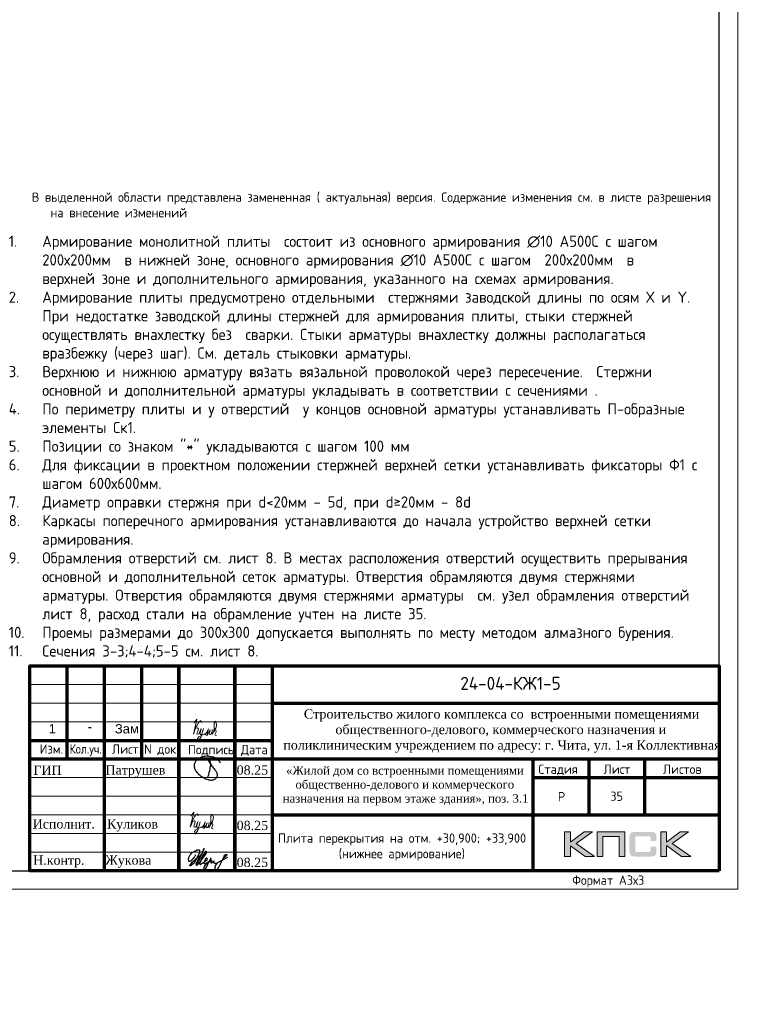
# Model space of a CAD drawing. Header units: millimetres. Extents: x -42044588 to 856694, y -806701 to 941911.
# Tile 181 of 256: x -41562 to -21815, y -359971 to -333529. Entities that reach past the tile are written whole.
import ezdxf
from ezdxf.enums import TextEntityAlignment as Align

# ---------------------------------------------------------------- set-up
doc = ezdxf.new("R2010")
doc.units = ezdxf.units.MM
for name, color, linetype in [('0 @ 100', 7, 'Continuous'), ('PDF7_Text', 7, 'Continuous'), ('PDF8_Text', 7, 'Continuous'), ('Рамка печать', 7, 'Continuous'), ('ТОЛСТЫЕ_ОСНОВНЫЕ', 6, 'Continuous')]:
    doc.layers.add(name, color=color, linetype=linetype)
for name, color, linetype, lineweight in [('Выноски', 20, 'Continuous', 20), ('Каркасы ригель', 3, 'Continuous', 0), ('РАЗМЕРЫ', 1, 'Continuous', 9), ('Рамка', 7, 'Continuous', 70), ('Текст', 7, 'Continuous', 25), ('ТОНКИЕ', 7, 'Continuous', 9), ('Узлы', 7, 'Continuous', 0)]:
    doc.layers.add(name, color=color, linetype=linetype, lineweight=lineweight)
doc.styles.add('GOST-2.304_Type-B', font='GOST_Common.ttf')
doc.styles.add('PDF Times New Roman', font='times.ttf')
doc.styles.get("Standard").update_dxf_attribs({"font": 'arial.ttf'})
doc.styles.add('style1', font='GOST_Common.ttf', dxfattribs={"height": 500})
doc.styles.add('ГОСТ', font='GOST_Common.ttf')

# ---------------------------------------------------------------- blocks, each defined once
blk = doc.blocks.new('11')
at = {"layer": 'Выноски'}
for p, q in [((47885, 66608), (47944, 66700)), ((47944, 66700), (47962, 66737)), ((47962, 66737), (47989, 66781)), ((47989, 66781), (48016, 66806)), ((48016, 66806), (48038, 66823)), ((48038, 66823), (48060, 66786)), ((48060, 66786), (48058, 66769))]:
    blk.add_line(p, q, dxfattribs=at)
blk.add_lwpolyline([(47863, 66761), (47937, 66865), (47843, 66458), (47885, 66564), (47905, 66616), (47954, 66628), (47979, 66606), (47957, 66539), (47937, 66487), (47947, 66458), (47991, 66470), (48051, 66611), (48041, 66569), (48023, 66505), (48023, 66448), (48065, 66448), (48090, 66529), (48110, 66608), (48043, 66369), (47972, 66275), (47954, 66344), (47991, 66389), (48078, 66431), (48142, 66470), (48154, 66441), (48204, 66512), (48246, 66606), (48209, 66455), (48204, 66418), (48295, 66574), (48265, 66463), (48265, 66455), (48312, 66453), (48342, 66529), (48347, 66584), (48337, 66465), (48349, 66453), (48401, 66569), (48443, 66616), (48461, 66678), (48466, 66727), (48436, 66811), (48399, 66754), (48399, 66618), (48389, 66549), (48374, 66507), (48416, 66564), (48441, 66576), (48451, 66524), (48433, 66482), (48419, 66453), (48424, 66428), (48458, 66421)], dxfattribs=at)
blk = doc.blocks.new('яяя')
at = {"lineweight": 30}
for points in [[(345424, 110432), (345425, 110410), (345424, 110397), (345417, 110379), (345406, 110350), (345390, 110319), (345357, 110275), (345310, 110221), (345265, 110176), (345198, 110110), (345161, 110077), (345133, 110066), (345116, 110066), (345102, 110075), (345090, 110091), (345082, 110115), (345074, 110146), (345066, 110182), (345064, 110206), (345067, 110234), (345077, 110278), (345095, 110320), (345114, 110361), (345134, 110395), (345159, 110428), (345195, 110469), (345228, 110506), (345284, 110560), (345331, 110595), (345379, 110625), (345435, 110648), (345486, 110670), (345532, 110686), (345573, 110696), (345605, 110698), (345621, 110695), (345635, 110687), (345648, 110671), (345656, 110649), (345659, 110625), (345659, 110583), (345656, 110553), (345647, 110523), (345635, 110489), (345387, 110033), (345349, 109985), (345311, 109948), (345247, 109889), (345209, 109858), (345192, 109844), (345180, 109837), (345157, 109833), (345150, 109835), (345140, 109842), (345135, 109856), (345138, 109881), (345148, 109892), (345183, 109930), (345267, 110024), (345343, 110105), (345455, 110213), (345617, 110343), (345775, 110456), (345811, 110526), (345838, 110607), (345890, 110740), (345902, 110771), (345698, 110295), (345672, 110226), (345626, 110132), (345572, 110032), (345518, 109953), (345481, 109918), (345497, 110001), (345567, 110147), (345655, 110301), (345760, 110442)], [(345481, 109918), (345476, 109896), (345475, 109874), (345485, 109861), (345506, 109866), (345539, 109891), (345632, 109983), (345968, 110450), (346022, 110527), (346029, 110560), (346027, 110579), (346026, 110590), (346010, 110605), (345993, 110609), (345975, 110601), (345962, 110584), (345954, 110562), (345857, 110421), (345783, 110292), (345741, 110183), (345701, 110079), (345665, 109985), (345660, 109952), (345666, 109929), (345669, 109915), (345682, 109910), (345702, 109914), (345735, 109941), (345846, 110007), (346065, 110160), (346075, 110193), (346070, 110217), (346066, 110236), (346052, 110241), (346030, 110241), (346007, 110228), (345978, 110203), (345960, 110164), (345892, 110010), (345895, 109986), (345904, 109966), (345925, 109964), (345969, 109968), (346045, 110000), (346218, 110114), (346261, 110154), (346280, 110184), (346282, 110210), (346278, 110225), (346263, 110229), (346241, 110222), (346220, 110198), (346162, 110049), (345989, 109904), (345932, 109849), (345906, 109805), (345891, 109739), (345890, 109690), (345899, 109652), (345924, 109647), (345956, 109655), (345980, 109674), (346058, 109838), (346158, 110046), (346261, 110098), (346314, 110120), (346292, 110079), (346269, 110036), (346261, 110008), (346267, 109998), (346293, 109998), (346363, 110039), (346445, 110095), (346421, 110068), (346414, 110040), (346407, 110011), (346416, 109990), (346466, 109972), (346509, 109977), (346574, 109984), (347172, 110293)], [(346586, 109971), (346543, 109917), (346509, 109873), (346489, 109825), (346475, 109767), (346472, 109710), (346478, 109675), (346485, 109641), (346501, 109621), (346517, 109602), (346542, 109589), (346568, 109592), (346605, 109620), (346680, 109731), (346736, 109842), (346865, 110115), (346962, 110290), (346969, 110318), (346979, 110360), (347013, 110403), (347056, 110434), (347091, 110450), (347109, 110450), (347121, 110434), (347115, 110405), (347072, 110355), (347012, 110307), (346924, 110222)]]:
    blk.add_lwpolyline(points, dxfattribs=at)
blk = doc.blocks.new('Патрушев')
at = {"color": 5, "lineweight": 25}
blk.add_lwpolyline([(58.5, -35.1), (59.7, -32), (60.2, -29.8), (60.5, -28.8), (60.8, -27.6), (61.1, -26.3), (61.4, -24.7), (61.6, -23), (61.8, -21.6), (61.8, -20.5), (61.7, -19.5), (61.5, -18.6), (61.3, -17.9), (61, -17.3), (60.6, -16.9), (60.5, -16.7), (60.4, -16.6), (60.3, -16.5), (60, -16.4), (59.7, -16.4), (59.6, -16.4), (59.4, -16.5), (59.3, -16.7), (59.3, -17), (59.4, -17.1), (61.8, -21), (63.1, -22.9), (63.7, -23.6), (64.5, -24.6), (65.5, -25.9), (66.4, -27.1), (66.9, -27.7), (67.4, -28.4), (67.7, -28.9), (68, -29.5), (68.4, -30.4), (68.7, -31), (68.8, -31.7), (68.9, -32.2), (68.9, -32.7), (68.9, -33.3), (68.8, -33.8), (68.6, -34.6), (68.3, -35.2), (67.9, -35.7), (67.6, -36.2), (66.9, -36.8), (66.4, -37.1), (65.9, -37.5), (65.3, -37.9), (64.8, -38.1), (64.1, -38.3), (63.6, -38.4), (62.5, -38.5), (61.6, -38.5), (60.9, -38.4), (60.1, -38.3), (59.3, -38), (58.4, -37.7), (57.7, -37.5), (56.6, -37.3), (55.9, -36.9), (54.9, -36.3), (53.8, -35.7), (53.1, -35.2), (52.2, -34.7), (51.3, -34.1), (50.1, -33.3), (49.1, -32.3), (48, -31.1), (47.1, -29.9), (46.1, -28.7), (45.2, -27.6), (44.7, -26.5), (44.3, -25.1), (44, -24.3), (44, -23.3), (43.9, -22.5), (44, -21.5), (44.2, -20.6), (44.5, -20), (44.7, -19.1), (45, -18.2), (45.5, -17.4), (45.8, -16.9), (46.4, -16.1), (47, -15.5), (47.8, -14.8), (48.6, -14.3), (49.4, -13.8), (50.5, -13.3), (51.6, -12.9), (52.7, -12.5), (54.2, -12.1), (55.4, -11.9), (56.9, -11.8), (58.3, -11.8), (59.6, -11.9), (61, -12.1), (62.7, -12.4), (64.5, -12.9), (66.2, -13.6), (67.6, -14.3), (68.9, -15.1), (70, -16.3), (71.1, -17.5), (71.7, -18.3), (72.3, -19.3)], dxfattribs=at)
blk = doc.blocks.new('A$Cd09756da')
at = {"layer": 'Рамка печать', "lineweight": 20}
h = blk.add_hatch(color=0, dxfattribs=at)
h.paths.add_polyline_path([(-3400, 1040), (-3624, 1040), (-3991, 764), (-3991, 1040), (-4146, 1040), (-4146, 378), (-3991, 378), (-3991, 669), (-3594, 378), (-3346, 378), (-3840, 728)])
h.paths.add_polyline_path([(-3122, 915), (-2683, 915), (-2683, 378), (-2529, 378), (-2529, 1040), (-2693, 1040), (-3276, 1040), (-3276, 883), (-3276, 378), (-3122, 378)])
h.paths.add_polyline_path([(-1408, 1043), (-1563, 1043), (-1563, 380), (-1408, 380), (-1408, 672), (-1011, 380), (-763, 380), (-1257, 731), (-817, 1043), (-1041, 1043), (-1408, 767)])
blk.add_hatch(color=204, dxfattribs=at).paths.add_polyline_path([(-1693, 970), (-1695, 977), (-1697, 983), (-1701, 989), (-1704, 996), (-1708, 1000), (-1712, 1005), (-1716, 1010), (-1720, 1014), (-1725, 1017), (-1731, 1021), (-1737, 1025), (-1744, 1028), (-1750, 1030), (-1758, 1033), (-1765, 1035), (-1783, 1038), (-1802, 1041), (-1823, 1043), (-1846, 1043), (-2242, 1043), (-2265, 1043), (-2285, 1041), (-2305, 1038), (-2322, 1035), (-2330, 1032), (-2338, 1030), (-2344, 1028), (-2351, 1024), (-2357, 1021), (-2363, 1017), (-2368, 1014), (-2372, 1010), (-2376, 1005), (-2380, 1000), (-2384, 996), (-2387, 989), (-2390, 983), (-2393, 976), (-2396, 970), (-2398, 962), (-2401, 946), (-2404, 928), (-2406, 908), (-2406, 887), (-2406, 538), (-2406, 516), (-2404, 496), (-2401, 478), (-2398, 461), (-2396, 454), (-2393, 447), (-2390, 440), (-2387, 434), (-2384, 429), (-2380, 423), (-2376, 419), (-2372, 414), (-2368, 410), (-2362, 406), (-2357, 403), (-2351, 399), (-2344, 396), (-2337, 394), (-2330, 391), (-2322, 389), (-2305, 385), (-2285, 383), (-2264, 381), (-2242, 380), (-1846, 380), (-1823, 381), (-1802, 382), (-1783, 385), (-1766, 389), (-1758, 391), (-1750, 393), (-1744, 396), (-1737, 399), (-1731, 402), (-1725, 406), (-1720, 410), (-1716, 414), (-1712, 418), (-1708, 423), (-1704, 428), (-1701, 434), (-1697, 440), (-1695, 446), (-1693, 454), (-1690, 461), (-1686, 478), (-1684, 496), (-1682, 516), (-1682, 538), (-1682, 647), (-1836, 647), (-1836, 558), (-1836, 552), (-1837, 546), (-1838, 540), (-1840, 535), (-1842, 530), (-1844, 526), (-1846, 522), (-1850, 519), (-1853, 515), (-1857, 513), (-1862, 511), (-1867, 508), (-1872, 507), (-1878, 506), (-1884, 506), (-1890, 505), (-2209, 505), (-2214, 506), (-2219, 506), (-2223, 508), (-2227, 511), (-2231, 513), (-2235, 516), (-2238, 519), (-2241, 523), (-2244, 528), (-2246, 532), (-2248, 536), (-2249, 541), (-2251, 551), (-2252, 560), (-2252, 878), (-2252, 884), (-2251, 889), (-2250, 894), (-2248, 899), (-2247, 903), (-2245, 906), (-2242, 910), (-2240, 913), (-2236, 916), (-2233, 919), (-2229, 921), (-2225, 922), (-2220, 923), (-2215, 924), (-2210, 925), (-2204, 925), (-1890, 925), (-1884, 925), (-1878, 924), (-1872, 923), (-1868, 921), (-1863, 919), (-1858, 917), (-1854, 914), (-1851, 911), (-1847, 907), (-1844, 903), (-1842, 899), (-1840, 894), (-1838, 889), (-1837, 884), (-1836, 878), (-1836, 872), (-1836, 799), (-1682, 799), (-1682, 887), (-1682, 908), (-1684, 928), (-1686, 946), (-1690, 962)])
at = {"layer": 'Рамка', "color": 7}
for p, q in [((-17500, 3000), (-17500, 5500)), ((-15500, 3000), (-15500, 5500)), ((-12000, 4500), (0, 4500)), ((-18500, 3500), (-12000, 3500)), ((-18500, 3000), (0, 3000)), ((-3500, 3000), (-3500, 1500)), ((-2000, 3000), (-2000, 1500)), ((-5000, 2500), (0, 2500)), ((-5000, 2500), (0, 2500)), ((-12000, 1500), (0, 1500))]:
    blk.add_line(p, q, dxfattribs=at)
at = {"layer": 'Рамка'}
for p, q in [((-16500, 0), (-16500, 5500)), ((-14500, 0), (-14500, 5500)), ((-14500, 5500), (-14500, 0)), ((-13000, 5500), (-13000, 0)), ((-13000, 0), (-13000, 5500)), ((-12000, 5500), (-12000, 0)), ((-5000, 3000), (-5000, 0))]:
    blk.add_line(p, q, dxfattribs=at)
at = {"layer": 'Рамка', "color": 7, "lineweight": 15}
for p, q in [((-18500, 5000), (-12000, 5000)), ((-18500, 4500), (-12000, 4500)), ((-18500, 4000), (-12000, 4000)), ((-18500, 2500), (-12000, 2500)), ((-18500, 2000), (-12000, 2000)), ((-18500, 1500), (-12000, 1500)), ((-18500, 1000), (-12000, 1000)), ((-18500, 500), (-12000, 500))]:
    blk.add_line(p, q, dxfattribs=at)
at = {"layer": 'Рамка'}
blk.add_lwpolyline([(0, 0), (-18500, 0), (-18500, 5500), (0, 5500)], close=True, dxfattribs=at)
at = {"layer": 'Рамка печать', "color": 0, "lineweight": 20}
for points in [[(-4146, 378), (-4146, 1040), (-3991, 1040), (-3991, 764), (-3624, 1040), (-3400, 1040), (-3840, 728), (-3346, 378), (-3594, 378), (-3991, 669), (-3991, 378), (-4146, 378)], [(-3122, 378), (-3122, 915), (-2683, 915), (-2683, 378), (-2529, 378), (-2529, 1040), (-2693, 1040), (-3276, 1040), (-3276, 883), (-3276, 378), (-3122, 378)], [(-1563, 380), (-1563, 1043), (-1408, 1043), (-1408, 767), (-1041, 1043), (-817, 1043), (-1257, 731), (-763, 380), (-1011, 380), (-1408, 672), (-1408, 380), (-1563, 380)]]:
    blk.add_lwpolyline(points, close=True, dxfattribs=at)
at = {"color": 5, "xscale": 24.5, "yscale": 24.5, "zscale": 24.5}
blk.add_blockref('Патрушев', (-15162, 3369), dxfattribs=at)
at = {"color": 2, "lineweight": 60, "xscale": 0.5, "yscale": 0.5, "zscale": 0.5}
blk.add_blockref('яяя', (-186775, -54787), dxfattribs=at)
at = {"layer": 'Выноски', "color": 0}
blk.add_blockref('11', (-62040, -65293), dxfattribs=at)
at = {"layer": 'PDF7_Text', "char_height": 248, "attachment_point": 7, "style": 'PDF Times New Roman'}
for s, insert in [('Патрушев', (-16471, 2500)), ('08.25', (-12950, 2573)), ('08.25', (-12950, 1085)), ('Жукова', (-16477, 79)), ('08.25', (-12950, 93))]:
    blk.add_mtext(s, dxfattribs=dict(at, insert=insert))
at = {"layer": 'PDF7_Text', "insert": (-16432, 1050), "char_height": 247.95, "attachment_point": 7, "style": 'PDF Times New Roman'}
blk.add_mtext_dynamic_manual_height_columns('{\\C256;Куликов}', width=2000, gutter_width=1250, heights=[0], dxfattribs=at)
at = {"layer": 'PDF8_Text', "char_height": 248, "attachment_point": 7, "style": 'PDF Times New Roman'}
for s, insert in [('ГИП', (-18407, 2573)), ('Исполнит.', (-18427, 1127)), ('Н.контр.', (-18413, 79))]:
    blk.add_mtext(s, dxfattribs=dict(at, insert=insert))
at = {"layer": 'Текст', "color": 7, "style": 'ГОСТ'}
blk.add_text('24-04-КЖ1-5', height=350, dxfattribs=at).set_placement((-5599, 5031), align=Align.MIDDLE_CENTER)
for s, p in [('Изм.', (-18237, 3141)), ('Лист', (-16298, 3139)), ('N док.', (-15435, 3141)), ('Подпись', (-14257, 3127)), ('Дата', (-12835, 3127)), ('Стадия', (-4850, 2600)), ('Лист', (-3100, 2600)), ('Листов', (-1508, 2600)), ('Р', (-4328, 1863))]:
    blk.add_text(s, height=250, dxfattribs=at).set_placement(p)
at = {"layer": 'Текст', "color": 7, "style": 'ГОСТ', "width": 0.9}
blk.add_text('Кол.уч.', height=250, dxfattribs=at).set_placement((-17435, 3143))
at = {"layer": 'Текст', "color": 7, "attachment_point": 1, "style": 'ГОСТ'}
for s, width, heights, insert, char_height in [('\\pi594.35517;{\\fTimes New Roman|b0|i0|c204|p18;\\C256;Строительство жилого комплекса со  встроенными помещениями \\P\\pi1441.86779;общественного-делового, коммерческого назначения и \\P\\pi41.3631;поликлиническим учреждением по адресу: г. Чита, ул. 1-я Коллективная}', 11543.07, [0], (-11741, 4333), 250), ('\\pi389.01406;{\\fTimes New Roman|b0|i0|c204|p18;\\C256;«Жилой дом со встроенными помещениями \\P\\pi641.91601;общественно-делового и коммерческого \\P\\pi302.06381;назначения на первом этаже здания», поз. 3.1\\P}', 7000, [1500], (-12014, 2803), 225)]:
    blk.add_mtext_dynamic_manual_height_columns(s, width=width, gutter_width=12.5, heights=heights, dxfattribs=dict(at, insert=insert, char_height=char_height))
blk = doc.blocks.new('*U6686')
at = {"layer": 'ТОЛСТЫЕ_ОСНОВНЫЕ', "color": 6}
blk.add_lwpolyline([(20, 5), (886, 5), (886, 415), (20, 415)], close=True, dxfattribs=at)
at = {"layer": 'ТОНКИЕ'}
blk.add_lwpolyline([(0, 0), (891, 0), (891, 420), (0, 420)], close=True, dxfattribs=at)
at = {"layer": 'Текст', "style": 'style1'}
blk.add_text('Формат А3х3', height=2.5, dxfattribs=at).set_placement((846.57, 1.2))
blk = doc.blocks.new('*T5987')
at = {"layer": 'Каркасы ригель', "color": 0, "linetype": 'ByBlock', "lineweight": -2, "transparency": 16777216}
for p, q in [((0, 0), (1500, 0)), ((0, -1000), (1500, -1000))]:
    blk.add_line(p, q, dxfattribs=at)
at = {"layer": 'Каркасы ригель', "color": 0, "linetype": 'ByBlock', "lineweight": 50, "transparency": 16777216}
for p, q in [((0, 0), (0, -1000)), ((1500, 0), (1500, -1000))]:
    blk.add_line(p, q, dxfattribs=at)
at = {"layer": 'Каркасы ригель', "color": 0, "linetype": 'Continuous', "lineweight": 0, "transparency": 16777216, "insert": (750, -500), "char_height": 250, "width": 1000, "attachment_point": 5, "style": 'ГОСТ'}
blk.add_mtext('35', dxfattribs=at)

msp = doc.modelspace()

# ---------------------------------------------------------------- block references
at = {"xscale": 100, "yscale": 100, "zscale": 100}
msp.add_blockref('*U6686', (-111387.178, -356882.079), dxfattribs=at)
at = {"lineweight": 50, "ltscale": 100}
for p in [(-114599.263, -356118.849), (-22787.178, -356382.079)]:
    msp.add_blockref('A$Cd09756da', p, dxfattribs=at)
msp.add_blockref('*T5987', (-26287.178, -353882.079))
at = {"layer": 'Выноски', "color": 0}
msp.add_blockref('11', (-84741.348, -419174.576), dxfattribs=at)

# ---------------------------------------------------------------- texts
at = {"ltscale": 100, "insert": (-133805.873, -335628.958), "char_height": 250, "attachment_point": 1, "style": 'ГОСТ'}
msp.add_mtext_dynamic_manual_height_columns('\\pi1250,t1750;1.^IПроизводство работ вести в строгом соответствии с требованиями СП 70.13330.2012 "Несущие и ограждающие конструкции" и проектом производства работ.{\\H1.83333x; }\\P2.^IПеред бетонированием арматуру и основание, на которую укладывается бетонная смесь, очистить от {\\H1.55556x; }ржавчины и грязи. {\\H1.64815x; }\\P3.^IБетонирование вести слоем на всю толщину  плит. Захватки при бетонировании должны быть отсечены {\\H1.61728x; }вертикальными швами. Бетон применять класса В25. Заполнителем для бетона служит щебень твердых пород, {\\H1.62757x; }наибольшая фракция щебня не должна превышать 40мм.{\\H1.62414x; }\\P4.^IВ процессе бетонирования обеспечить соблюдение защитных слоев и мест положения рабочей арматуры {\\H1.62529x; }согласно проекту. Материал фиксаторов для нижней арматуры фундаментных плит выбирается проектом производства {\\H1.6249x; }работ, исходя из конкретных возможностей строительной организации.{\\H1.62503x; }\\P5.^IПроектом принято соединение рабочих стержней арматуры монолитной плиты внахлестку (без сварки). {\\H1.72499x; }\\P6.^IСварные арматурные каркасы изготовить на заводе-изготовители. {\\H1.67917x; }\\P7.^IКрестообразные соединения стержней арматуры 1-го и 2-го рядов, а также 3-го и 4-го рядов между собой {\\H1.60694x; }выполнить вязкой отожженной проволокой диаметром 2,0-3,0 мм. Допускается применение специальных соединительных {\\H1.63102x; }элементов - пластмассовых или проволочных фиксаторов. Соединение арматуры допускается предусматривать не во всех {\\H1.62299x; }местах пересечения стержней арматуры. При этом должны быть связаны вязальной проволокой все пересечения стержней {\\H1.62567x; }в 2-х крайних рядах по периметру плит, остальные узлы могут быть соединены через узел в шахматном порядке (схему {\\H1.72478x; }вязки стержней см. на данном листе).{\\H1.77924x; }', width=18954.38214, gutter_width=12.5, heights=[0], dxfattribs=at)
at = {"layer": '0 @ 100', "char_height": 300, "width": 18500, "attachment_point": 1, "style": 'ГОСТ'}
for s, insert in [('\\pi-900,l900,t900;{\\C7;1.^IАрмирование монолитной плиты  состоит из основного армирования ∅10 А500С с шагом  200х200мм  в нижней зоне, основного армирования ∅10 А500С с шагом  200х200мм  в  верхней зоне и дополнительного армирования, указанного на схемах армирования.\\P2.^IАрмирование плиты предусмотрено отдельными  стержнями заводской длины по осям Х и Y. При недостатке заводской длины стержней для армирования плиты, стыки стержней осуществлять внахлестку без  сварки. Стыки арматуры внахлестку должны располагаться вразбежку (через шаг). См. деталь стыковки арматуры.\\P3.^IВерхнюю и нижнюю арматуру вязать вязальной проволокой через пересечение.  Стержни основной и дополнительной арматуры укладывать в соответствии с сечениями .\\P4.^IПо периметру плиты и у отверстий  у концов основной арматуры устанавливать П-образные элементы Ск1.\\P5.^IПозиции со знаком "*" укладываются с шагом 100 мм\\P6.^IДля фиксации в проектном положении стержней верхней сетки устанавливать фиксаторы Ф1 с шагом 600х600мм.\\P7.^IДиаметр оправки стержня при d<20мм - 5d, при d≥20мм - 8d\\P8.^IКаркасы поперечного армирования устанавливаются до начала устройство верхней сетки армирования.\\P9.^IОбрамления отверстий см. лист 8. В местах расположения отверстий осуществить прерывания основной и дополнительной сеток арматуры. Отверстия обрамляются двумя стержнями арматуры, расход стали на обрамление учтен на листе 30.\\P10.^IПроемы размерами до 300х300 допускается выполнять по месту методом алмазного бурения.\\P11.^IСечения 3-3;4-4;5-5 см. лист 8.}', (-39524.517, -282227.143)), ('\\pi-900,l900,t900;{\\C7;1.^IАрмирование монолитной плиты  состоит из основного армирования ∅10 А500С с шагом  200х200мм  в нижней зоне, основного армирования ∅10 А500С с шагом  200х200мм  в  верхней зоне и дополнительного армирования, указанного на схемах армирования.\\P2.^IАрмирование плиты предусмотрено отдельными  стержнями заводской длины по осям Х и Y. При недостатке заводской длины стержней для армирования плиты, стыки стержней осуществлять внахлестку без  сварки. Стыки арматуры внахлестку должны располагаться вразбежку (через шаг). См. деталь стыковки арматуры.\\P3.^IВерхнюю и нижнюю арматуру вязать вязальной проволокой через пересечение.  Стержни основной и дополнительной арматуры укладывать в соответствии с сечениями .\\P4.^IПо периметру плиты и у отверстий  у концов основной арматуры устанавливать П-образные элементы Ск1.\\P5.^IПозиции со знаком "*" укладываются с шагом 100 мм\\P6.^IДля фиксации в проектном положении стержней верхней сетки устанавливать фиксаторы Ф1 с шагом 600х600мм.\\P7.^IДиаметр оправки стержня при d<20мм - 5d, при d≥20мм - 8d\\P8.^IКаркасы поперечного армирования устанавливаются до начала устройство верхней сетки армирования.\\P9.^IОбрамления отверстий см. лист 8. В местах расположения отверстий осуществить прерывания основной и дополнительной сеток арматуры. Отверстия обрамляются двумя стержнями арматуры. Отверстия обрамляются двумя стержнями арматуры  см. узел обрамления отверстий лист 8, расход стали на обрамление учтен на листе 35.\\P10.^IПроемы размерами до 300х300 допускается выполнять по месту методом алмазного бурения.\\P11.^IСечения 3-3;4-4;5-5 см. лист 8.}', (-41855.904, -339329.867))]:
    msp.add_mtext(s, dxfattribs=dict(at, insert=insert))
at = {"layer": 'Выноски', "color": 240, "true_color": 0xed1f24, "char_height": 250, "width": 18219.65973, "attachment_point": 1, "style": 'ГОСТ'}
for insert in [(-41235.645, -338169.902), (-133423.312, -348920.343)]:
    msp.add_mtext('\\pi-500,l500;В выделенной области представлена замененная ( актуальная) версия. Содержание изменения см. в листе разрешения на внесение изменений{\\H1.025x; }', dxfattribs=dict(at, insert=insert))
at = {"layer": 'РАЗМЕРЫ', "color": 7, "char_height": 250, "width": 725.00853, "attachment_point": 1}
for s, insert in [('1', (-40783.147, -352445.982)), ('Зам', (-39006.697, -352445.982)), ('-', (-39735.617, -352387.591))]:
    msp.add_mtext(s, dxfattribs=dict(at, insert=insert))
at = {"layer": 'Текст', "color": 7, "insert": (-34831.197, -354965.038), "char_height": 250, "attachment_point": 1, "style": 'ГОСТ'}
msp.add_mtext_dynamic_manual_height_columns('\\pi3500;\\P\\pi204.73485;Плита перекрытия на отм. +30,900; +33,900                \\P\\pi1832.19697;(нижнее армирование)', width=7000, gutter_width=12.5, heights=[1500], dxfattribs=at)
at = {"layer": 'Узлы', "color": 80, "linetype": 'Continuous', "lineweight": 0, "insert": (-59773.19, -347326.237, -400.178), "char_height": 350, "width": 10464.96038, "attachment_point": 5, "style": 'GOST-2.304_Type-B'}
msp.add_mtext('\\pi136.85;Узел армирование балконной плиты', dxfattribs=at)

doc.saveas('drawing.dxf')
